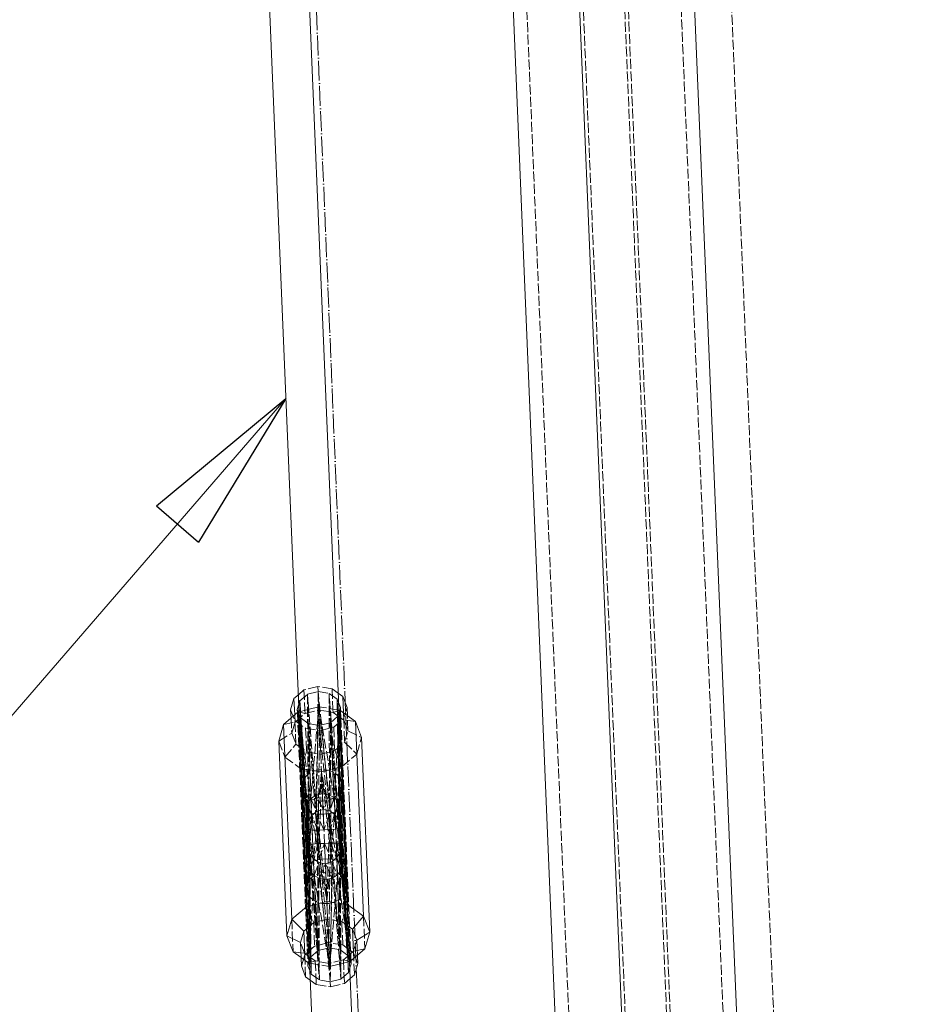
# Model space of a CAD drawing. Header units: millimetres. Extents: x -15129 to 9171, y -18789 to 5877.
# Tile 171 of 256: x -12043 to -11771, y -2784 to -2488. Entities that reach past the tile are written whole.
import ezdxf

# ---------------------------------------------------------------- set-up
doc = ezdxf.new("R2010")
doc.units = ezdxf.units.MM
doc.linetypes.add('ACAD_ISO02W100', pattern=[15, 12, -3])
doc.linetypes.add('ACAD_ISO04W100', pattern=[30, 24, -3, 0, -3])
for name, color, linetype in [('AS_Belki', 145, 'Continuous'), ('AS_Czesci specjalne', 31, 'Continuous'), ('AS_Sciany betonowe', 252, 'Continuous'), ('AS_Siatki', 72, 'Continuous')]:
    doc.layers.add(name, color=color, linetype=linetype)

msp = doc.modelspace()

# ---------------------------------------------------------------- linework, layer by layer
at = {"color": 7, "lineweight": 13}
msp.add_line((-11963.17, -2601.82), (-12231.77, -2912.74), dxfattribs=at)
at = {"color": 0, "linetype": 'ByBlock', "lineweight": -2}
for p, q in [((-12002.16, -2634.21), (-11963.17, -2601.82)), ((-11963.17, -2601.82), (-11989.55, -2645.1)), ((-12002.16, -2634.21), (-11989.55, -2645.1))]:
    msp.add_line(p, q, dxfattribs=at)
at = {"layer": 'AS_Belki', "color": 145, "linetype": 'Continuous', "lineweight": 13, "ltscale": 0.25}
for p, q in [((-11841.92, -3271.27), (-11881.41, -2324.25)), ((-11807.31, -3269.82), (-11846.8, -2322.81)), ((-11900.97, -2335.08), (-11862.45, -3258.81)), ((-11972.12, -2387.07), (-11954.83, -2801.64)), ((-11942.84, -2801.14), (-11960.13, -2386.57))]:
    msp.add_line(p, q, dxfattribs=at)
at = {"layer": 'AS_Belki', "color": 84, "linetype": 'ACAD_ISO02W100', "lineweight": 13, "ltscale": 0.25}
for p, q in [((-11840.82, -3271.22), (-11880.31, -2324.21)), ((-11828.39, -3270.7), (-11867.87, -2323.69)), ((-11827.29, -3270.65), (-11866.78, -2323.64)), ((-11811.4, -3269.99), (-11850.89, -2322.98)), ((-11897.19, -2327.41), (-11857.91, -3269.43)), ((-11959.44, -2691.08), (-11959.23, -2696.2)), ((-11947.24, -2695.7), (-11947.45, -2690.58)), ((-11947.16, -2697.71), (-11947.24, -2695.7)), ((-11959.23, -2696.2), (-11959.15, -2698.21))]:
    msp.add_line(p, q, dxfattribs=at)
at = {"layer": 'AS_Belki', "color": 84, "linetype": 'ACAD_ISO02W100', "lineweight": 13, "ltscale": 0.25, "extrusion": (0.025753, -0.617463, 0.786178)}
for centre in [(-12055.2, -1743.71, 1370.7), (-12055.2, -1768, 1389.79)]:
    msp.add_circle(centre, 6, dxfattribs=at)
at = {"layer": 'AS_Czesci specjalne', "color": 84, "linetype": 'ACAD_ISO02W100', "lineweight": 13, "ltscale": 0.25}
for p, q in [((-11957.75, -2689.64), (-11959.44, -2691.08)), ((-11953.54, -2688.56), (-11957.75, -2689.64)), ((-11957.75, -2689.64), (-11957.49, -2695.75)), ((-11953.54, -2688.56), (-11953.29, -2694.68)), ((-11949.26, -2689.28), (-11953.54, -2688.56)), ((-11949.26, -2689.28), (-11949.02, -2695.4)), ((-11947.45, -2690.58), (-11949.26, -2689.28)), ((-11959, -2692.92), (-11956.7, -2690.95)), ((-11956.7, -2690.95), (-11953.48, -2690.13)), ((-11953.95, -2726.22), (-11956.7, -2690.95)), ((-11956.7, -2690.95), (-11955.49, -2727.55)), ((-11956.7, -2690.95), (-11956.46, -2729.23)), ((-11953.48, -2690.13), (-11953.95, -2726.22)), ((-11953.48, -2690.13), (-11952, -2725.64)), ((-11950, -2726.05), (-11953.48, -2690.13)), ((-11953.48, -2690.13), (-11950.2, -2690.68)), ((-11947.25, -2728.85), (-11950.2, -2690.68)), ((-11950.2, -2690.68), (-11948.36, -2727.25)), ((-11950.2, -2690.68), (-11950, -2726.05)), ((-11947.75, -2692.45), (-11950.2, -2690.68)), ((-11944.53, -2769.64), (-11947.75, -2692.45)), ((-11946.8, -2730.36), (-11947.75, -2692.45)), ((-11946.92, -2729.66), (-11947.75, -2692.45)), ((-11947.75, -2692.45), (-11947.25, -2728.85)), ((-11947.75, -2692.45), (-11946.77, -2694.97)), ((-11961.76, -2695.59), (-11960.48, -2698.89)), ((-11959.76, -2695.51), (-11959, -2692.92)), ((-11959.76, -2695.51), (-11959.72, -2696.47)), ((-11959.47, -2696.26), (-11959.76, -2695.51)), ((-11953.29, -2694.68), (-11959.23, -2696.2)), ((-11956.46, -2729.23), (-11959, -2692.92)), ((-11956.72, -2730.07), (-11959, -2692.92)), ((-11959, -2692.92), (-11956.79, -2730.78)), ((-11959, -2692.92), (-11955.78, -2770.1)), ((-11957.49, -2695.75), (-11957.44, -2696.75)), ((-11957.44, -2696.75), (-11953.25, -2695.69)), ((-11953.29, -2694.68), (-11955.67, -2722.38)), ((-11953.29, -2694.68), (-11954.1, -2721.36)), ((-11953.29, -2694.68), (-11953.25, -2695.69)), ((-11953.29, -2694.68), (-11953.25, -2695.69)), ((-11953.29, -2694.68), (-11950.26, -2721.2)), ((-11948.61, -2722.08), (-11953.29, -2694.68)), ((-11947.24, -2695.7), (-11953.29, -2694.68)), ((-11953.25, -2695.69), (-11948.98, -2696.4)), ((-11949.02, -2695.4), (-11948.98, -2696.4)), ((-11946.99, -2695.74), (-11948.98, -2696.4)), ((-11947, -2695.74), (-11947.21, -2696.46)), ((-11946.77, -2694.97), (-11947, -2695.74)), ((-11946.73, -2695.92), (-11946.77, -2694.97)), ((-11944.77, -2694.89), (-11945.77, -2698.27)), ((-11961.64, -2698.11), (-11961.44, -2702.69)), ((-11960.54, -2697.17), (-11960.44, -2699.32)), ((-11960.44, -2699.32), (-11957.44, -2696.75)), ((-11959.72, -2696.47), (-11956.54, -2772.69)), ((-11959.48, -2696.26), (-11957.44, -2696.75)), ((-11959.2, -2696.96), (-11959.47, -2696.26)), ((-11958.82, -2697.93), (-11959.2, -2696.96)), ((-11959.13, -2698.67), (-11955.67, -2722.38)), ((-11958.78, -2698.03), (-11958.82, -2697.93)), ((-11958.78, -2698.03), (-11956.92, -2725.29)), ((-11958.78, -2698.03), (-11956.44, -2736.78)), ((-11958.78, -2698.03), (-11957.52, -2719.98)), ((-11958.78, -2698.03), (-11956.67, -2748.8)), ((-11956.33, -2699.8), (-11958.78, -2698.03)), ((-11947.53, -2697.56), (-11949.83, -2699.53)), ((-11948.98, -2696.4), (-11947.16, -2697.71)), ((-11948.78, -2700.85), (-11945.77, -2698.27)), ((-11947.14, -2698.17), (-11948.61, -2722.08)), ((-11947.51, -2697.46), (-11947.53, -2697.56)), ((-11946.52, -2736.89), (-11947.53, -2697.56)), ((-11946.64, -2736.37), (-11947.53, -2697.56)), ((-11947.19, -2720.01), (-11947.53, -2697.56)), ((-11947.21, -2696.46), (-11947.51, -2697.46)), ((-11947.16, -2697.71), (-11945.78, -2698.71)), ((-11946.64, -2698.08), (-11946.73, -2695.92)), ((-11943.55, -2772.15), (-11946.64, -2698.08)), ((-11945.86, -2696.55), (-11945.78, -2698.71)), ((-11945.78, -2698.71), (-11944.5, -2701.99)), ((-11942.27, -2699.14), (-11945.78, -2698.71)), ((-11945.77, -2698.27), (-11945.5, -2705.36)), ((-11944.5, -2701.99), (-11944.68, -2697.4)), ((-11963.9, -2700.04), (-11960.44, -2699.32)), ((-11961.44, -2702.69), (-11960.44, -2699.32)), ((-11960.16, -2705.97), (-11960.48, -2698.89)), ((-11960.48, -2698.89), (-11957.27, -2701.2)), ((-11959.05, -2700.46), (-11956.7, -2723.71)), ((-11957.27, -2701.2), (-11956.96, -2708.28)), ((-11957.27, -2701.2), (-11952.99, -2701.92)), ((-11956.33, -2699.8), (-11954.27, -2726.49)), ((-11956.33, -2699.8), (-11955.44, -2726.75)), ((-11956.21, -2726.32), (-11956.33, -2699.8)), ((-11953.05, -2700.35), (-11956.33, -2699.8)), ((-11953.05, -2700.35), (-11953.41, -2726.06)), ((-11949.83, -2699.53), (-11953.05, -2700.35)), ((-11953.05, -2700.35), (-11950.88, -2722.65)), ((-11952.99, -2701.92), (-11948.78, -2700.85)), ((-11948.09, -2721.61), (-11949.83, -2699.53)), ((-11949.83, -2699.53), (-11948.47, -2726.46)), ((-11949.83, -2699.53), (-11949.68, -2722.21)), ((-11948.78, -2700.85), (-11948.5, -2707.93)), ((-11947.06, -2699.96), (-11947.47, -2723.33)), ((-11947.04, -2724.62), (-11947, -2701.52)), ((-11965.37, -2705.02), (-11961.44, -2702.69)), ((-11961.44, -2702.69), (-11960.16, -2705.97)), ((-11958.99, -2702.02), (-11957.03, -2725.04)), ((-11952.99, -2701.92), (-11952.69, -2709)), ((-11945.5, -2705.36), (-11944.5, -2701.99)), ((-11944.5, -2701.99), (-11940.39, -2703.98)), ((-11941.86, -2708.96), (-11940.39, -2703.98)), ((-11965.37, -2705.02), (-11963.49, -2709.86)), ((-11963.49, -2709.86), (-11960.16, -2705.97)), ((-11960.16, -2705.97), (-11956.96, -2708.28)), ((-11948.5, -2707.93), (-11945.5, -2705.36)), ((-11945.5, -2705.36), (-11941.86, -2708.96)), ((-11963.49, -2709.86), (-11958.77, -2713.27)), ((-11956.96, -2708.28), (-11958.77, -2713.27)), ((-11956.96, -2708.28), (-11952.69, -2709)), ((-11952.69, -2709), (-11948.5, -2707.93)), ((-11948.5, -2707.93), (-11946.28, -2712.74)), ((-11946.28, -2712.74), (-11941.86, -2708.96)), ((-11958.77, -2713.27), (-11955.94, -2741.96)), ((-11958.77, -2713.27), (-11956.28, -2743.04)), ((-11958.77, -2713.27), (-11954.89, -2741.21)), ((-11958.77, -2713.27), (-11952.47, -2714.32)), ((-11952.47, -2714.32), (-11946.28, -2712.74)), ((-11946.28, -2712.74), (-11947.82, -2740.92)), ((-11946.71, -2741.58), (-11946.28, -2712.74)), ((-11946.28, -2742.62), (-11946.28, -2712.74)), ((-11952.47, -2714.32), (-11954.89, -2741.21)), ((-11952.47, -2714.32), (-11953.29, -2740.76)), ((-11952.47, -2714.32), (-11950.02, -2772.98)), ((-11952.47, -2714.32), (-11949.45, -2740.6)), ((-11947.82, -2740.92), (-11952.47, -2714.32)), ((-11957.52, -2719.98), (-11956.52, -2737.3)), ((-11955.67, -2722.38), (-11956.7, -2723.71)), ((-11954.1, -2721.36), (-11955.67, -2722.38)), ((-11955.67, -2722.38), (-11955.52, -2726.73)), ((-11955.67, -2722.38), (-11953.95, -2726.22)), ((-11952.19, -2720.93), (-11954.1, -2721.36)), ((-11954.1, -2721.36), (-11953.95, -2726.22)), ((-11952, -2725.64), (-11954.1, -2721.36)), ((-11952.19, -2720.93), (-11952, -2725.64)), ((-11950.26, -2721.2), (-11952.19, -2720.93)), ((-11950.26, -2721.2), (-11952, -2725.64)), ((-11950, -2726.05), (-11950.26, -2721.2)), ((-11948.61, -2722.08), (-11950.26, -2721.2)), ((-11948.61, -2722.08), (-11950, -2726.05)), ((-11949.68, -2722.21), (-11949.66, -2726.3)), ((-11948.4, -2726.43), (-11948.61, -2722.08)), ((-11947.47, -2723.33), (-11948.61, -2722.08)), ((-11947.74, -2725.96), (-11948.09, -2721.61)), ((-11947.12, -2724.89), (-11947.19, -2720.01)), ((-11956.7, -2723.71), (-11957.03, -2725.04)), ((-11956.72, -2730.07), (-11957.03, -2725.04)), ((-11956.67, -2731.29), (-11957.03, -2725.04)), ((-11957.03, -2725.04), (-11956.79, -2730.78)), ((-11956.6, -2726.09), (-11957.03, -2725.04)), ((-11957.03, -2725.04), (-11957.03, -2748.94)), ((-11956.92, -2725.29), (-11956.62, -2729.75)), ((-11956.7, -2723.71), (-11956.6, -2726.09)), ((-11955.8, -2726.56), (-11956.7, -2723.71)), ((-11956.7, -2723.71), (-11956.7, -2725.83)), ((-11952.1, -2723.11), (-11952, -2725.64)), ((-11950.88, -2722.65), (-11950.55, -2725.94)), ((-11947.47, -2723.33), (-11948.13, -2726.24)), ((-11947.38, -2725.7), (-11947.47, -2723.33)), ((-11947.47, -2723.33), (-11947.29, -2725.44)), ((-11947.04, -2724.62), (-11947.47, -2723.33)), ((-11947.04, -2724.62), (-11947.38, -2725.7)), ((-11947.29, -2725.44), (-11946.92, -2729.66)), ((-11947.05, -2729.35), (-11947.12, -2724.89)), ((-11946.8, -2730.36), (-11947.04, -2724.62)), ((-11946.87, -2730.89), (-11947.04, -2724.62)), ((-11946.92, -2729.66), (-11947.04, -2724.62)), ((-11947.04, -2724.62), (-11945.04, -2748.44)), ((-11956.6, -2726.09), (-11956.97, -2750.51)), ((-11956.89, -2752.32), (-11955.49, -2726.74)), ((-11956.7, -2725.83), (-11956.72, -2730.07)), ((-11956.6, -2726.09), (-11956.67, -2731.29)), ((-11956.6, -2726.09), (-11956.36, -2731.62)), ((-11955.31, -2731.88), (-11956.6, -2726.09)), ((-11955.49, -2726.74), (-11956.6, -2726.09)), ((-11956.46, -2729.23), (-11955.49, -2727.55)), ((-11956.2, -2728.77), (-11956.21, -2726.32)), ((-11955.49, -2727.55), (-11955.8, -2726.56)), ((-11955.52, -2726.73), (-11955.49, -2727.55)), ((-11955.49, -2726.74), (-11955.31, -2731.88)), ((-11955.49, -2726.74), (-11950.84, -2753.34)), ((-11953.72, -2731.89), (-11955.49, -2726.74)), ((-11953.86, -2727.06), (-11955.49, -2726.74)), ((-11955.49, -2727.55), (-11954.73, -2726.89)), ((-11955.44, -2726.75), (-11955.42, -2727.49)), ((-11955.42, -2727.49), (-11955.13, -2736.09)), ((-11954.73, -2726.89), (-11953.95, -2726.22)), ((-11954.27, -2726.49), (-11954.24, -2726.99)), ((-11954.24, -2726.99), (-11953.55, -2735.94)), ((-11953.95, -2726.22), (-11952, -2725.64)), ((-11953.86, -2727.06), (-11953.72, -2731.89)), ((-11953.86, -2727.06), (-11950.84, -2753.34)), ((-11951.74, -2731.81), (-11953.86, -2727.06)), ((-11951.94, -2727.1), (-11953.86, -2727.06)), ((-11953.42, -2727.07), (-11953.55, -2735.94)), ((-11953.41, -2726.06), (-11953.42, -2727.07)), ((-11952, -2725.64), (-11951.94, -2727.1)), ((-11952, -2725.64), (-11950, -2726.05)), ((-11950.02, -2726.9), (-11951.94, -2727.1)), ((-11951.94, -2727.1), (-11951.74, -2731.81)), ((-11950.02, -2726.9), (-11951.74, -2731.81)), ((-11950.84, -2753.34), (-11948.42, -2726.45)), ((-11950.84, -2753.34), (-11950.02, -2726.9)), ((-11950.55, -2725.94), (-11950.46, -2726.95)), ((-11950.46, -2726.95), (-11949.59, -2735.78)), ((-11948.42, -2726.45), (-11950.02, -2726.9)), ((-11949.76, -2731.72), (-11950.02, -2726.9)), ((-11950, -2726.05), (-11949.17, -2726.66)), ((-11948.42, -2726.45), (-11949.76, -2731.72)), ((-11949.66, -2726.3), (-11949.65, -2726.8)), ((-11949.65, -2726.8), (-11949.59, -2735.78)), ((-11949.17, -2726.66), (-11948.36, -2727.25)), ((-11948.47, -2726.46), (-11948.44, -2727.19)), ((-11948.44, -2727.19), (-11948, -2735.79)), ((-11947.38, -2725.7), (-11948.42, -2726.45)), ((-11948.18, -2731.58), (-11948.42, -2726.45)), ((-11948.42, -2726.45), (-11944.9, -2751.82)), ((-11948.36, -2727.25), (-11948.4, -2726.43)), ((-11948.13, -2726.24), (-11948.36, -2727.25)), ((-11948.36, -2727.25), (-11947.25, -2728.85)), ((-11947.38, -2725.7), (-11948.18, -2731.58)), ((-11947.55, -2728.41), (-11947.74, -2725.96)), ((-11946.95, -2736.04), (-11947.55, -2728.41)), ((-11947.25, -2728.85), (-11947.38, -2725.7)), ((-11947.38, -2725.7), (-11947.15, -2731.23)), ((-11946.87, -2730.89), (-11947.38, -2725.7)), ((-11947.38, -2725.7), (-11944.98, -2750.01)), ((-11956.79, -2730.78), (-11956.72, -2730.07)), ((-11956.79, -2730.78), (-11955.78, -2770.1)), ((-11956.79, -2730.78), (-11956.67, -2731.29)), ((-11956.72, -2730.07), (-11956.46, -2729.23)), ((-11956.67, -2731.29), (-11955.78, -2770.1)), ((-11956.36, -2731.62), (-11956.67, -2731.29)), ((-11956.62, -2729.75), (-11956.16, -2736.43)), ((-11956.16, -2736.43), (-11956.2, -2728.77)), ((-11947.15, -2731.23), (-11948.18, -2731.58)), ((-11947.25, -2728.85), (-11946.92, -2729.66)), ((-11947.15, -2731.23), (-11946.87, -2730.89)), ((-11947.15, -2731.23), (-11944.53, -2769.64)), ((-11946.98, -2767.87), (-11947.15, -2731.23)), ((-11946.95, -2736.04), (-11947.05, -2729.35)), ((-11946.92, -2729.66), (-11946.8, -2730.36)), ((-11946.87, -2730.89), (-11946.8, -2730.36)), ((-11944.53, -2769.64), (-11946.87, -2730.89)), ((-11944.53, -2769.64), (-11946.8, -2730.36)), ((-11956.36, -2731.62), (-11953.48, -2768.14)), ((-11955.78, -2770.1), (-11956.36, -2731.62)), ((-11956.36, -2731.62), (-11955.31, -2731.88)), ((-11955.31, -2731.88), (-11953.48, -2768.14)), ((-11953.72, -2731.89), (-11955.31, -2731.88)), ((-11951.74, -2731.81), (-11953.72, -2731.89)), ((-11953.48, -2768.14), (-11953.72, -2731.89)), ((-11953.72, -2731.89), (-11950.26, -2767.32)), ((-11949.76, -2731.72), (-11951.74, -2731.81)), ((-11949.76, -2731.72), (-11950.26, -2767.32)), ((-11948.18, -2731.58), (-11949.76, -2731.72)), ((-11949.76, -2731.72), (-11946.98, -2767.87)), ((-11946.98, -2767.87), (-11948.18, -2731.58)), ((-11956.52, -2737.3), (-11956.44, -2736.78)), ((-11956.52, -2737.3), (-11956.28, -2743.04)), ((-11956.52, -2737.3), (-11955.56, -2775.21)), ((-11956.39, -2738), (-11956.52, -2737.3)), ((-11956.44, -2736.78), (-11956.16, -2736.43)), ((-11956.41, -2737.88), (-11956.44, -2736.78)), ((-11956.44, -2736.78), (-11956.3, -2738.23)), ((-11956.16, -2736.43), (-11955.13, -2736.09)), ((-11956.16, -2736.43), (-11956.07, -2738.81)), ((-11955.6, -2739.48), (-11955.13, -2736.09)), ((-11955.13, -2736.09), (-11953.55, -2735.94)), ((-11955.13, -2736.09), (-11954.92, -2740.43)), ((-11953.55, -2735.94), (-11954.73, -2740.58)), ((-11953.55, -2735.94), (-11951.57, -2735.85)), ((-11953.55, -2735.94), (-11953.29, -2740.76)), ((-11953.29, -2740.76), (-11951.57, -2735.85)), ((-11951.57, -2735.85), (-11949.59, -2735.78)), ((-11951.57, -2735.85), (-11951.37, -2740.56)), ((-11951.57, -2735.85), (-11949.45, -2740.6)), ((-11949.45, -2740.6), (-11949.59, -2735.78)), ((-11949.59, -2735.78), (-11948.03, -2740.3)), ((-11949.59, -2735.78), (-11948, -2735.79)), ((-11947.85, -2740.14), (-11948, -2735.79)), ((-11948, -2735.79), (-11946.71, -2741.58)), ((-11948, -2735.79), (-11946.95, -2736.04)), ((-11946.85, -2738.43), (-11946.95, -2736.04)), ((-11946.64, -2736.37), (-11946.95, -2736.04)), ((-11946.66, -2737.82), (-11946.64, -2736.37)), ((-11946.58, -2737.47), (-11946.64, -2736.37)), ((-11946.52, -2736.89), (-11946.64, -2736.37)), ((-11946.52, -2736.89), (-11946.59, -2737.59)), ((-11946.52, -2736.89), (-11944.62, -2769.57)), ((-11946.28, -2742.62), (-11946.52, -2736.89)), ((-11956.28, -2743.04), (-11956.41, -2737.88)), ((-11956.28, -2743.04), (-11956.39, -2738)), ((-11955.68, -2770.02), (-11956.39, -2738)), ((-11956.39, -2738), (-11955.84, -2744.34)), ((-11956.06, -2738.81), (-11956.39, -2738)), ((-11956.3, -2738.23), (-11955.94, -2741.96)), ((-11956.06, -2738.81), (-11955.48, -2746.31)), ((-11955.84, -2744.34), (-11956.06, -2738.81)), ((-11955.64, -2769.98), (-11956.06, -2738.81)), ((-11954.95, -2740.41), (-11956.06, -2738.81)), ((-11955.94, -2741.96), (-11955.6, -2739.48)), ((-11947.82, -2740.11), (-11949.36, -2741.45)), ((-11948.03, -2740.3), (-11947.82, -2740.92)), ((-11947.82, -2740.92), (-11947.85, -2740.14)), ((-11946.85, -2738.43), (-11947.82, -2740.11)), ((-11947.64, -2745.28), (-11947.82, -2740.11)), ((-11947.82, -2740.11), (-11947.64, -2745.55)), ((-11947.82, -2740.11), (-11946.61, -2743.95)), ((-11946.59, -2737.59), (-11946.85, -2738.43)), ((-11946.85, -2738.43), (-11944.68, -2769.53)), ((-11946.85, -2738.43), (-11946.61, -2743.95)), ((-11946.71, -2741.58), (-11946.85, -2738.43)), ((-11946.8, -2745.95), (-11946.85, -2738.43)), ((-11946.71, -2741.58), (-11946.66, -2737.82)), ((-11946.59, -2737.59), (-11946.61, -2743.95)), ((-11946.59, -2737.59), (-11946, -2747.33)), ((-11946.59, -2737.59), (-11946.28, -2742.62)), ((-11946.28, -2742.62), (-11946.58, -2737.47)), ((-11956.28, -2743.04), (-11956.32, -2771.92)), ((-11956.28, -2743.04), (-11955.94, -2741.96)), ((-11956.28, -2743.04), (-11955.84, -2744.34)), ((-11955.94, -2741.96), (-11954.89, -2741.21)), ((-11955.84, -2744.34), (-11954.95, -2740.41)), ((-11954.95, -2740.41), (-11954.68, -2745.85)), ((-11954.95, -2740.41), (-11954.71, -2745.58)), ((-11953.31, -2741.61), (-11954.95, -2740.41)), ((-11954.92, -2740.43), (-11954.89, -2741.21)), ((-11954.73, -2740.58), (-11954.89, -2741.21)), ((-11954.89, -2741.21), (-11954.14, -2741)), ((-11954.71, -2745.58), (-11953.31, -2741.61)), ((-11954.14, -2741), (-11953.29, -2740.76)), ((-11953.31, -2741.61), (-11953.05, -2746.46)), ((-11953.29, -2745.33), (-11953.31, -2741.61)), ((-11953.31, -2741.61), (-11952.96, -2745.21)), ((-11951.31, -2742.02), (-11953.31, -2741.61)), ((-11953.29, -2740.76), (-11951.37, -2740.56)), ((-11953.05, -2746.46), (-11951.31, -2742.02)), ((-11951.37, -2740.56), (-11949.45, -2740.6)), ((-11949.36, -2741.45), (-11951.31, -2742.02)), ((-11951.31, -2742.02), (-11951.21, -2744.56)), ((-11951.31, -2742.02), (-11949.21, -2746.3)), ((-11949.7, -2767.41), (-11949.36, -2741.45)), ((-11949.45, -2740.6), (-11948.58, -2740.77)), ((-11949.36, -2741.45), (-11949.07, -2745.16)), ((-11949.21, -2746.3), (-11949.36, -2741.45)), ((-11949.36, -2741.45), (-11947.64, -2745.28)), ((-11948.58, -2740.77), (-11947.82, -2740.92)), ((-11947.82, -2740.92), (-11946.71, -2741.58)), ((-11946.71, -2741.58), (-11946.28, -2742.62)), ((-11946.61, -2743.95), (-11946.28, -2742.62)), ((-11946.28, -2742.62), (-11943.83, -2771.4)), ((-11956.32, -2771.92), (-11955.84, -2744.34)), ((-11956.32, -2771.92), (-11954.71, -2745.58)), ((-11955.84, -2744.34), (-11954.71, -2745.58)), ((-11954.71, -2745.58), (-11950.02, -2772.98)), ((-11954.71, -2745.58), (-11953.05, -2746.46)), ((-11954.68, -2745.85), (-11953.11, -2776.98)), ((-11953.16, -2768.06), (-11953.29, -2745.33)), ((-11952.96, -2745.21), (-11950.81, -2767.46)), ((-11951.21, -2744.56), (-11951.12, -2746.74)), ((-11951.21, -2744.56), (-11950.84, -2753.34)), ((-11950.02, -2772.98), (-11947.64, -2745.28)), ((-11949.21, -2746.3), (-11947.64, -2745.28)), ((-11949.07, -2745.16), (-11947.31, -2767.81)), ((-11947.64, -2745.28), (-11946.61, -2743.95)), ((-11947.64, -2745.28), (-11943.83, -2771.4)), ((-11947.64, -2745.55), (-11946.9, -2767.92)), ((-11946.67, -2768.09), (-11946.8, -2745.95)), ((-11946.61, -2743.95), (-11943.83, -2771.4)), ((-11955.48, -2746.31), (-11953.77, -2768.39)), ((-11953.05, -2746.46), (-11950.02, -2772.98)), ((-11953.05, -2746.46), (-11951.12, -2746.74)), ((-11951.12, -2746.74), (-11949.21, -2746.3)), ((-11950.02, -2772.98), (-11949.21, -2746.3)), ((-11946, -2747.33), (-11944.63, -2769.56)), ((-11944.53, -2769.64), (-11945.42, -2748.33)), ((-11957.03, -2754.92), (-11956.32, -2771.92)), ((-11956.78, -2754.86), (-11950.84, -2753.34)), ((-11950.84, -2753.34), (-11950.62, -2758.65)), ((-11950.84, -2753.34), (-11944.79, -2754.36)), ((-11944.77, -2755.02), (-11946.34, -2759.36)), ((-11943.83, -2771.4), (-11944.54, -2754.4)), ((-11956.76, -2755.52), (-11954.83, -2759.72)), ((-11939.82, -2757.8), (-11939.41, -2767.62)), ((-11961.45, -2758.7), (-11961.04, -2768.52)), ((-11954.83, -2759.72), (-11956.52, -2761.16)), ((-11950.62, -2758.65), (-11954.83, -2759.72)), ((-11954.83, -2759.72), (-11954.53, -2766.82)), ((-11950.62, -2758.65), (-11950.32, -2765.75)), ((-11950.62, -2758.65), (-11950.26, -2767.32)), ((-11946.34, -2759.36), (-11950.62, -2758.65)), ((-11946.04, -2766.46), (-11946.34, -2759.36)), ((-11944.53, -2760.66), (-11946.34, -2759.36)), ((-11957.56, -2768.97), (-11958.83, -2765.68)), ((-11954.53, -2766.82), (-11956.22, -2768.27)), ((-11950.32, -2765.75), (-11954.53, -2766.82)), ((-11946.04, -2766.46), (-11950.32, -2765.75)), ((-11944.24, -2767.77), (-11946.04, -2766.46)), ((-11941.85, -2764.97), (-11942.85, -2768.35)), ((-11958.7, -2768.82), (-11957.56, -2768.97)), ((-11956.67, -2769.61), (-11957.56, -2768.97)), ((-11957.26, -2776.07), (-11957.54, -2769.39)), ((-11956.15, -2769.98), (-11956.67, -2769.61)), ((-11955.78, -2770.1), (-11953.48, -2768.14)), ((-11953.77, -2768.39), (-11953.11, -2776.98)), ((-11953.48, -2768.14), (-11950.26, -2767.32)), ((-11953.11, -2776.98), (-11953.16, -2768.06)), ((-11950.81, -2767.46), (-11949.83, -2777.53)), ((-11950.26, -2767.32), (-11949.83, -2777.53)), ((-11950.26, -2767.32), (-11946.98, -2767.87)), ((-11949.83, -2777.53), (-11949.7, -2767.41)), ((-11947.31, -2767.81), (-11946.61, -2776.71)), ((-11946.98, -2767.87), (-11944.53, -2769.64)), ((-11946.9, -2767.92), (-11946.61, -2776.71)), ((-11946.61, -2776.71), (-11946.67, -2768.09)), ((-11944.48, -2769.75), (-11945.85, -2770.93)), ((-11944.68, -2769.53), (-11944.32, -2774.74)), ((-11944.63, -2769.56), (-11944.32, -2774.74)), ((-11944.62, -2769.57), (-11944.32, -2774.74)), ((-11944.32, -2774.74), (-11944.53, -2769.64)), ((-11944.53, -2769.64), (-11944.11, -2770.71)), ((-11943.68, -2769.07), (-11944.48, -2769.75)), ((-11942.85, -2768.35), (-11943.68, -2769.07)), ((-11943.59, -2771.2), (-11941.66, -2769.54)), ((-11942.85, -2768.35), (-11941.72, -2768.11)), ((-11942.85, -2768.35), (-11942.55, -2775.45)), ((-11958.64, -2770.25), (-11956.58, -2771.74)), ((-11956.58, -2771.74), (-11956.32, -2771.92)), ((-11956.31, -2771.92), (-11956.32, -2771.92)), ((-11956.08, -2771.84), (-11956.31, -2771.92)), ((-11956.31, -2771.93), (-11956.07, -2771.97)), ((-11955.81, -2770.23), (-11956.15, -2769.98)), ((-11956.1, -2771.21), (-11955.78, -2770.1)), ((-11954.35, -2771.28), (-11956.08, -2771.84)), ((-11956.07, -2771.97), (-11950.02, -2772.98)), ((-11954.35, -2771.28), (-11955.81, -2770.23)), ((-11955.78, -2770.1), (-11955.56, -2775.21)), ((-11955.56, -2775.21), (-11955.68, -2770.02)), ((-11955.56, -2775.21), (-11955.64, -2769.98)), ((-11954.35, -2771.28), (-11954.05, -2778.38)), ((-11950.06, -2772), (-11954.35, -2771.28)), ((-11945.85, -2770.93), (-11950.06, -2772)), ((-11950.02, -2772.98), (-11950.06, -2772)), ((-11950.02, -2772.98), (-11944.08, -2771.47)), ((-11945.85, -2770.93), (-11945.56, -2778.03)), ((-11945.85, -2770.93), (-11943.84, -2771.4)), ((-11944.08, -2771.47), (-11943.84, -2771.41)), ((-11943.84, -2771.4), (-11943.83, -2771.4)), ((-11943.83, -2771.4), (-11943.59, -2771.2)), ((-11955.56, -2775.21), (-11955.98, -2774.14)), ((-11953.11, -2776.98), (-11955.56, -2775.21)), ((-11944.32, -2774.74), (-11946.61, -2776.71)), ((-11943.99, -2773.64), (-11944.32, -2774.74)), ((-11955.86, -2777.08), (-11954.05, -2778.38)), ((-11954.05, -2778.38), (-11949.77, -2779.1)), ((-11949.83, -2777.53), (-11953.11, -2776.98)), ((-11946.61, -2776.71), (-11949.83, -2777.53)), ((-11949.83, -2777.53), (-11949.77, -2779.1)), ((-11949.77, -2779.1), (-11945.56, -2778.03)), ((-11945.56, -2778.03), (-11943.87, -2776.58))]:
    msp.add_line(p, q, dxfattribs=at)
at = {"layer": 'AS_Czesci specjalne', "color": 145, "linetype": 'Continuous', "lineweight": 13, "ltscale": 0.25}
for p, q in [((-11960.76, -2692.21), (-11961.76, -2695.59)), ((-11959.44, -2691.08), (-11960.76, -2692.21)), ((-11960.76, -2692.21), (-11960.54, -2697.17)), ((-11946.05, -2691.6), (-11947.45, -2690.58)), ((-11946.05, -2691.6), (-11945.86, -2696.55)), ((-11944.77, -2694.89), (-11946.05, -2691.6)), ((-11961.76, -2695.59), (-11961.64, -2698.11)), ((-11946.99, -2695.74), (-11947.24, -2695.7)), ((-11946.99, -2695.74), (-11947.14, -2698.17)), ((-11946.99, -2695.74), (-11947.06, -2699.96)), ((-11947, -2701.52), (-11946.99, -2695.74)), ((-11944.54, -2754.4), (-11946.99, -2695.74)), ((-11942.27, -2699.14), (-11946.99, -2695.74)), ((-11944.68, -2697.4), (-11944.77, -2694.89)), ((-11959.48, -2696.26), (-11963.9, -2700.04)), ((-11959.23, -2696.2), (-11959.48, -2696.26)), ((-11959.48, -2696.26), (-11957.03, -2754.92)), ((-11959.48, -2696.26), (-11959.05, -2700.46)), ((-11959.48, -2696.26), (-11958.99, -2702.02)), ((-11959.48, -2696.26), (-11959.13, -2698.67)), ((-11963.9, -2700.04), (-11965.37, -2705.02)), ((-11963.9, -2700.04), (-11961.45, -2758.7)), ((-11942.27, -2699.14), (-11939.82, -2757.8)), ((-11940.39, -2703.98), (-11942.27, -2699.14)), ((-11937.94, -2762.64), (-11940.39, -2703.98)), ((-11965.37, -2705.02), (-11962.92, -2763.68)), ((-11957.03, -2748.94), (-11957.03, -2754.92)), ((-11945.04, -2748.44), (-11944.54, -2754.4)), ((-11956.97, -2750.51), (-11957.03, -2754.92)), ((-11944.98, -2750.01), (-11944.54, -2754.4)), ((-11944.9, -2751.82), (-11944.54, -2754.4)), ((-11961.45, -2758.7), (-11957.03, -2754.92)), ((-11957.03, -2754.92), (-11956.89, -2752.32)), ((-11957.03, -2754.92), (-11956.78, -2754.86)), ((-11957.03, -2754.92), (-11956.76, -2755.52)), ((-11944.79, -2754.36), (-11944.54, -2754.4)), ((-11944.54, -2754.4), (-11944.77, -2755.02)), ((-11944.54, -2754.4), (-11939.82, -2757.8)), ((-11943.13, -2761.68), (-11939.82, -2757.8)), ((-11939.82, -2757.8), (-11937.94, -2762.64)), ((-11962.92, -2763.68), (-11961.45, -2758.7)), ((-11961.45, -2758.7), (-11957.84, -2762.29)), ((-11943.13, -2761.68), (-11944.53, -2760.66)), ((-11962.92, -2763.68), (-11961.04, -2768.52)), ((-11962.92, -2763.68), (-11958.83, -2765.68)), ((-11957.84, -2762.29), (-11958.83, -2765.68)), ((-11956.52, -2761.16), (-11957.84, -2762.29)), ((-11957.54, -2769.39), (-11957.84, -2762.29)), ((-11942.83, -2768.78), (-11943.13, -2761.68)), ((-11943.13, -2761.68), (-11941.85, -2764.97)), ((-11941.85, -2764.97), (-11937.94, -2762.64)), ((-11939.41, -2767.62), (-11937.94, -2762.64)), ((-11958.83, -2765.68), (-11958.54, -2772.78)), ((-11941.55, -2772.07), (-11941.85, -2764.97)), ((-11961.04, -2768.52), (-11958.64, -2770.25)), ((-11961.04, -2768.52), (-11958.7, -2768.82)), ((-11957.54, -2769.39), (-11958.54, -2772.78)), ((-11956.22, -2768.27), (-11957.54, -2769.39)), ((-11942.83, -2768.78), (-11944.24, -2767.77)), ((-11941.55, -2772.07), (-11942.83, -2768.78)), ((-11941.72, -2768.11), (-11939.41, -2767.62)), ((-11941.66, -2769.54), (-11939.41, -2767.62)), ((-11958.54, -2772.78), (-11957.26, -2776.07)), ((-11956.54, -2772.69), (-11956.1, -2771.21)), ((-11955.98, -2774.14), (-11956.54, -2772.69)), ((-11944.11, -2770.71), (-11943.55, -2772.15)), ((-11943.55, -2772.15), (-11943.99, -2773.64)), ((-11942.55, -2775.45), (-11941.55, -2772.07)), ((-11943.87, -2776.58), (-11942.55, -2775.45)), ((-11957.26, -2776.07), (-11955.86, -2777.08))]:
    msp.add_line(p, q, dxfattribs=at)
at = {"layer": 'AS_Sciany betonowe', "color": 145, "linetype": 'ACAD_ISO02W100', "lineweight": 13, "ltscale": 0.25}
msp.add_line((-11797.02, -3249.88), (-11835.29, -2332.34), dxfattribs=at)
at = {"layer": 'AS_Siatki', "color": 20, "linetype": 'ACAD_ISO04W100', "lineweight": 13, "ltscale": 0.25}
msp.add_line((-11347.6, -17024.7), (-12017.05, -973.9), dxfattribs=at)

doc.saveas('drawing.dxf')
